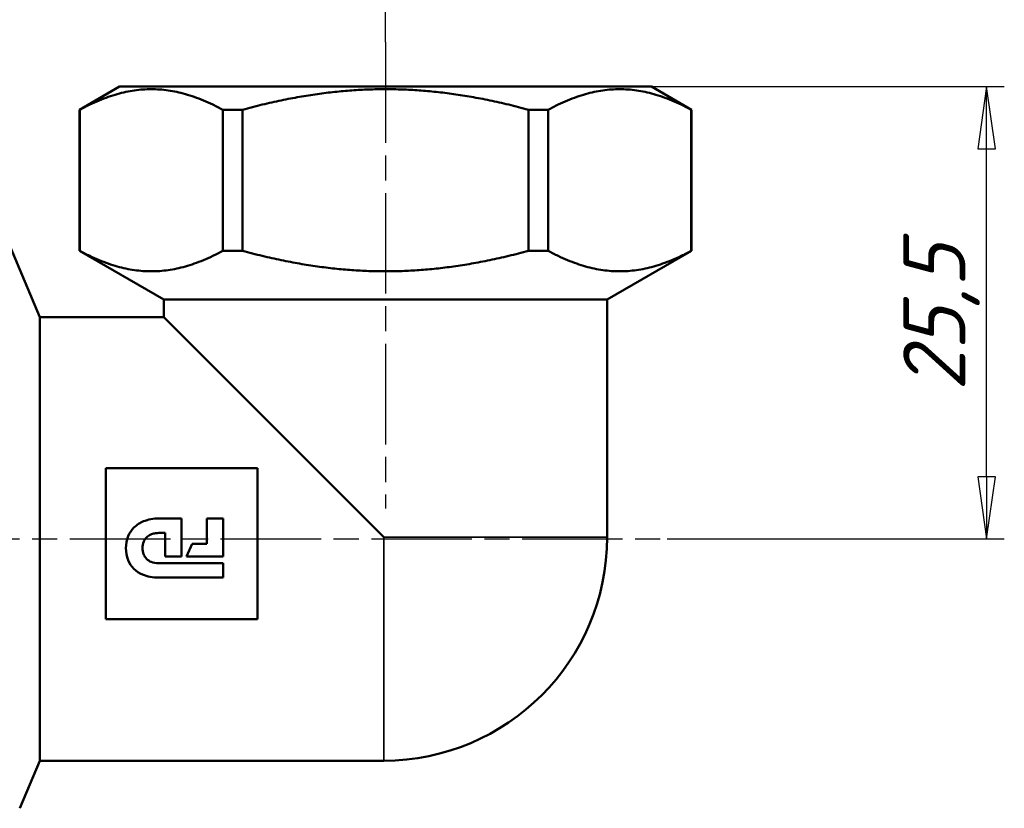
# Model space of a CAD drawing. Header units: millimetres. Extents: x -127 to 745, y -69 to 356.
# Tile 20 of 24: x 74 to 130, y 195 to 239. Entities that reach past the tile are written whole.
import ezdxf

# ---------------------------------------------------------------- set-up
doc = ezdxf.new("R2010")
doc.units = ezdxf.units.MM
doc.linetypes.add('CHAIN', pattern=[0.7087, 0.4724, -0.0591, 0.1181, -0.0591])
for name, color, linetype, lineweight in [('Видимые тонкие (ГОСТ)', 7, 'Continuous', 35), ('Видимый контур (ГОСТ)', 7, 'Continuous', 50), ('Осевая линия (ГОСТ)', 7, 'Continuous', 25), ('Размер (ГОСТ)', 7, 'Continuous', 25)]:
    doc.layers.add(name, color=color, linetype=linetype, lineweight=lineweight)
doc.styles.add('Обычный текст (ГОСТ)', font='GOST Common Italic.ttf')
doc.dimstyles.new('Обычный (ГОСТ)', dxfattribs={"dimtxt": 3.5, "dimasz": 3.5, "dimexe": 1, "dimexo": 0, "dimgap": 0.5, "dimtad": 1, "dimrnd": 1e-08, "dimtxsty": 'Обычный текст (ГОСТ)', "dimblk": 'Filled-1', "dimcen": 0.09, "dimdle": 15, "dimclrd": 256, "dimclre": 256, "dimclrt": 256, "dimazin": 2, "dimtfac": 0.714286, "dimtdec": 3, "dimtmove": 0, "dimatfit": 3, "dimfxl": 1, "dimtolj": 1, "dimlwd": 25, "dimlwe": 25, "dimarcsym": 0})

# ---------------------------------------------------------------- blocks, each defined once
blk = doc.blocks.new('Filled-1')
at = {"color": 0}
for p, q in [((0, 0), (-1, 0.143)), ((-1, 0.143), (-1, -0.143)), ((-1, 0), (0, 0)), ((-1, -0.143), (0, 0))]:
    blk.add_line(p, q, dxfattribs=at)
at = {"color": 0, "flags": 128}
blk.add_lwpolyline([(-1, -0.143), (0, 0), (-1, 0.143), (-1, -0.143)], dxfattribs=at)
at = {"color": 0}
blk.add_solid([(-1, -0.143), (0, 0), (-1, 0.143), (-1, -0.143)], dxfattribs=at)
blk = doc.blocks.new('*D8')
at = {"layer": 'Defpoints', "color": 0, "linetype": 'Continuous', "transparency": 16777216}
for p in [(110.081, 235.625), (128.978, 235.625), (110.975, 210.125)]:
    blk.add_point(p, dxfattribs=at)
at = {"layer": 'Размер (ГОСТ)', "linetype": 'Continuous', "lineweight": 25, "transparency": 16777216}
for p, q in [((110.081, 235.625), (129.978, 235.625)), ((128.978, 213.625), (128.978, 232.125)), ((110.975, 210.125), (129.978, 210.125))]:
    blk.add_line(p, q, dxfattribs=at)
at = {"layer": 'Размер (ГОСТ)', "linetype": 'Continuous', "lineweight": 25, "transparency": 16777216, "xscale": 3.5, "yscale": 3.5, "zscale": 3.5}
for p, rotation in [((128.978, 235.625), 90), ((128.978, 210.125), 270)]:
    blk.add_blockref('Filled-1', p, dxfattribs=dict(at, rotation=rotation))
at = {"layer": 'Размер (ГОСТ)', "linetype": 'Continuous', "lineweight": 25, "transparency": 16777216, "insert": (124.278, 218.473), "char_height": 3.5, "attachment_point": 1, "rotation": 90, "style": 'Обычный текст (ГОСТ)'}
blk.add_mtext('\\A1;25,5', dxfattribs=at)
blk = doc.blocks.new('*D9')
at = {"layer": 'Defpoints', "color": 0, "linetype": 'Continuous', "transparency": 16777216}
for p in [(37.581, 249.392), (95.081, 238.125), (37.581, 221.794)]:
    blk.add_point(p, dxfattribs=at)
at = {"layer": 'Размер (ГОСТ)', "linetype": 'Continuous', "lineweight": 25, "transparency": 16777216}
for p, q in [((37.581, 221.794), (37.581, 250.392)), ((95.081, 238.125), (95.081, 250.392)), ((91.581, 249.392), (41.081, 249.392))]:
    blk.add_line(p, q, dxfattribs=at)
at = {"layer": 'Размер (ГОСТ)', "linetype": 'Continuous', "lineweight": 25, "transparency": 16777216, "xscale": 3.5, "yscale": 3.5, "zscale": 3.5, "rotation": 180}
blk.add_blockref('Filled-1', (37.581, 249.392), dxfattribs=at)
at = {"layer": 'Размер (ГОСТ)', "linetype": 'Continuous', "lineweight": 25, "transparency": 16777216, "xscale": 3.5, "yscale": 3.5, "zscale": 3.5}
blk.add_blockref('Filled-1', (95.081, 249.392), dxfattribs=at)
at = {"layer": 'Размер (ГОСТ)', "linetype": 'Continuous', "lineweight": 25, "transparency": 16777216, "insert": (61.93, 254.092), "char_height": 3.5, "attachment_point": 1, "style": 'Обычный текст (ГОСТ)'}
blk.add_mtext('\\A1;57,5', dxfattribs=at)

msp = doc.modelspace()

# ---------------------------------------------------------------- linework, layer by layer
at = {"layer": 'Видимые тонкие (ГОСТ)'}
for q in [(94.981, 197.625), (107.581, 210.225)]:
    msp.add_line((94.981, 210.225), q, dxfattribs=at)
at = {"layer": 'Видимый контур (ГОСТ)'}
for p, q in [((80.081, 235.625), (77.831, 234.326)), ((110.081, 235.625), (80.081, 235.625)), ((110.081, 235.625), (112.331, 234.326)), ((77.831, 234.326), (77.843, 234.326)), ((77.831, 234.326), (77.831, 226.367)), ((77.843, 234.326), (77.843, 226.367)), ((85.906, 234.326), (87.019, 234.326)), ((85.906, 234.326), (85.906, 226.367)), ((87.019, 234.326), (87.019, 226.367)), ((103.144, 234.326), (104.257, 234.326)), ((103.144, 234.326), (103.144, 226.367)), ((104.257, 234.326), (104.257, 226.367)), ((112.319, 234.326), (112.331, 234.326)), ((112.319, 234.326), (112.319, 226.367)), ((112.331, 234.326), (112.331, 226.367)), ((75.581, 222.625), (73.894, 226.642)), ((77.843, 226.367), (77.831, 226.367)), ((82.581, 223.625), (77.831, 226.367)), ((87.019, 226.367), (85.906, 226.367)), ((104.257, 226.367), (103.144, 226.367)), ((107.581, 223.625), (112.331, 226.367)), ((112.331, 226.367), (112.319, 226.367)), ((82.581, 223.625), (107.581, 223.625)), ((82.581, 223.625), (82.581, 222.625)), ((107.581, 223.625), (107.581, 210.225)), ((75.581, 197.625), (75.581, 222.625)), ((82.581, 222.625), (75.581, 222.625)), ((94.981, 210.225), (82.581, 222.625)), ((87.859, 214.108), (79.31, 214.108)), ((79.31, 214.108), (79.31, 205.608)), ((87.859, 205.608), (87.859, 214.108)), ((82.327, 211.28), (83.584, 211.28)), ((83.584, 211.28), (83.584, 209.133)), ((85.007, 209.858), (85.007, 211.28)), ((85.007, 211.28), (85.924, 211.28)), ((85.924, 211.28), (85.924, 209.133)), ((82.667, 210.461), (82.294, 210.461)), ((82.667, 209.133), (82.667, 210.461)), ((83.869, 209.133), (84.177, 209.858)), ((84.177, 209.858), (85.007, 209.858)), ((83.584, 209.133), (82.667, 209.133)), ((85.924, 209.133), (83.869, 209.133)), ((82.294, 208.754), (85.924, 208.754)), ((85.924, 208.754), (85.924, 207.944)), ((85.924, 207.944), (82.308, 207.944)), ((79.31, 205.608), (87.859, 205.608)), ((75.581, 197.625), (74.454, 194.941)), ((94.981, 197.625), (75.581, 197.625))]:
    msp.add_line(p, q, dxfattribs=at)
msp.add_arc((94.981, 210.225), 12.6, 270, 0, dxfattribs=at)
for points, weights in [([(85.906, 234.326), (81.875, 236.501), (77.843, 234.326)], [1.00291981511, 1.13445028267, 1.00291981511]), ([(103.144, 234.326), (95.081, 236.501), (87.019, 234.326)], [1.00291981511, 1.13445028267, 1.00291981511]), ([(112.319, 234.326), (108.288, 236.501), (104.257, 234.326)], [1.00291981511, 1.13445028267, 1.00291981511]), ([(77.843, 226.367), (81.875, 224.192), (85.906, 226.367)], [1.02210813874, 1.15615510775, 1.02210813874]), ([(87.019, 226.367), (95.081, 224.192), (103.144, 226.367)], [1.02210813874, 1.15615510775, 1.02210813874]), ([(104.257, 226.367), (108.288, 224.192), (112.319, 226.367)], [1.02210813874, 1.15615510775, 1.02210813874])]:
    msp.add_rational_spline(points, weights, degree=2, dxfattribs=at)
for points, knots in [([(80.442, 209.602), (80.442, 209.836), (80.483, 210.066), (80.65, 210.462), (80.759, 210.625), (81.054, 210.919), (81.238, 211.036), (81.695, 211.223), (81.991, 211.28), (82.327, 211.28)], [-0.3407889, -0.3407889, -0.3407889, -0.3407889, -0.2547963, -0.2547963, -0.181915, -0.181915, -0.1008754, -0.1008754, 0, 0, 0, 0]), ([(82.294, 210.461), (82.213, 210.461), (82.131, 210.454), (81.979, 210.425), (81.908, 210.403), (81.754, 210.335), (81.675, 210.282), (81.538, 210.146), (81.486, 210.065), (81.401, 209.859), (81.382, 209.733), (81.382, 209.608)], [-0.1422705, -0.1422705, -0.1422705, -0.1422705, -0.1179069, -0.1179069, -0.0956908, -0.0956908, -0.0670648, -0.0670648, -0.0377427, -0.0377427, 0, 0, 0, 0]), ([(82.308, 207.944), (82.141, 207.944), (81.973, 207.958), (81.663, 208.017), (81.519, 208.06), (81.199, 208.199), (81.032, 208.308), (80.752, 208.586), (80.644, 208.749), (80.481, 209.143), (80.442, 209.371), (80.442, 209.602)], [-0.2831545, -0.2831545, -0.2831545, -0.2831545, -0.2330876, -0.2330876, -0.1882803, -0.1882803, -0.1282568, -0.1282568, -0.0693446, -0.0693446, 0, 0, 0, 0]), ([(81.382, 209.608), (81.382, 209.542), (81.388, 209.476), (81.411, 209.352), (81.428, 209.293), (81.49, 209.148), (81.543, 209.068), (81.687, 208.926), (81.775, 208.87), (81.995, 208.781), (82.137, 208.754), (82.294, 208.754)], [-0.1647293, -0.1647293, -0.1647293, -0.1647293, -0.1411742, -0.1411742, -0.1194983, -0.1194983, -0.0848014, -0.0848014, -0.0472404, -0.0472404, 0, 0, 0, 0])]:
    msp.add_open_spline(points, degree=3, knots=knots, dxfattribs=at)
at = {"layer": 'Осевая линия (ГОСТ)', "linetype": 'CHAIN', "ltscale": 11.993792}
for p, q in [((95.081, 238.125), (95.081, 211.843)), ((34.784, 210.125), (110.975, 210.125))]:
    msp.add_line(p, q, dxfattribs=at)

# ---------------------------------------------------------------- dimensions: what is measured, and where the dimension line sits
at = {"layer": 'Размер (ГОСТ)', "linetype": 'Continuous', "lineweight": 25}
for base, p1, p2, angle, picture, middle in [((37.581, 249.392), (95.081, 238.125), (37.581, 221.794), 180, '*D9', (66.331, 249.392)), ((128.978, 235.625), (110.975, 210.125), (110.081, 235.625), 270, '*D8', (128.978, 222.875))]:
    dim = msp.add_linear_dim(base=base, p1=p1, p2=p2, angle=angle, dimstyle='Обычный (ГОСТ)', override={"dimgap": 0.5, "dimdec": 2, "dimtol": 0, "dimlim": 0, "dimtp": 0, "dimtm": 0, "dimtdec": 3, "dimtofl": 0, "dimatfit": 1}, dxfattribs=at)
    dim.commit()
    dim.dimension.update_dxf_attribs({"geometry": picture, "text_midpoint": middle, "dimtype": 160})

doc.saveas('drawing.dxf')
